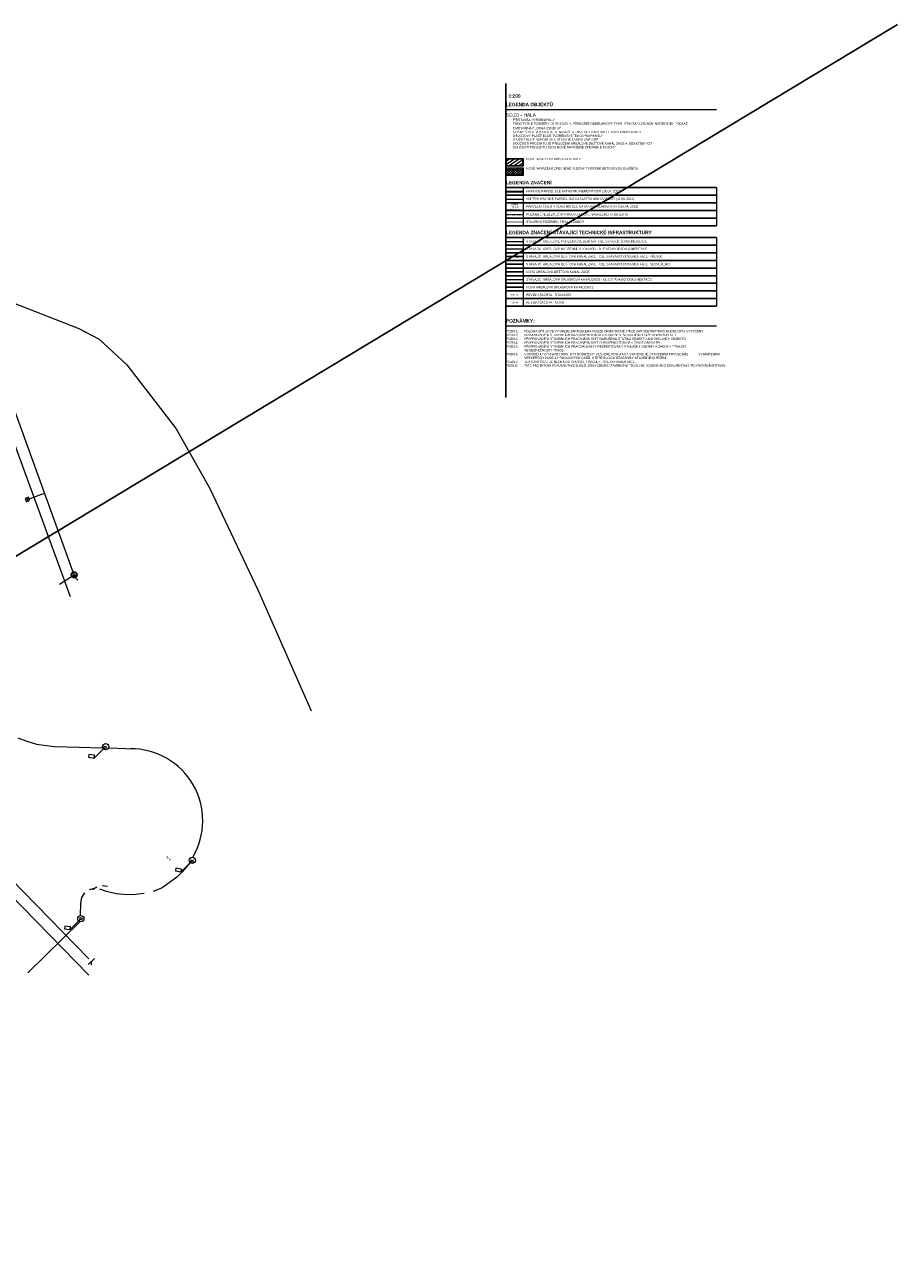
# Model space of a CAD drawing. Header units: millimetres. Extents: x -527259 to -526551, y -1129736 to -1129000.
# Tile 213 of 213: x -526704 to -526551, y -1129367 to -1129153. Entities that reach past the tile are written whole.
import ezdxf
from ezdxf.enums import TextEntityAlignment as Align

# ---------------------------------------------------------------- set-up
doc = ezdxf.new("R2010")
doc.units = ezdxf.units.MM
doc.header["$LTSCALE"] = 12
doc.linetypes.add('ACAD_ISO05W100', pattern=[33, 24, -3, 0, -3, 0, -3])
doc.linetypes.add('C_1', pattern=[0.6, 0.3, -0.3])
for name, color, linetype, lineweight in [('CKKANALIZACE_DESTOVA_PODZ', 4, 'KANALIZACE_DESTOVA_PODZ', 25), ('CKKANALIZACE_SPLASKOVA_PODZ', 30, 'KANALIZACE_SPLASKOVA_PODZ', 30), ('IS_sdelovací CETIN', 6, 'EL_VEDENI_SLABOPROUD_PODZ', 0), ('ISa_destova_kanalizace', 4, 'KANALIZACE_DESTOVA_PODZ', 9), ('ISa_NN', 6, 'EL_VEDENI_NN_PODZ', 0), ('ISa_plyn_nadzem', 6, 'PLYN_POTRUBIE_NT_NADZ', 0), ('ISa_splaskova_kanalizace', 30, 'KANALIZACE_SPLASKOVA_PODZ', 0), ('KN tenka', 150, 'Continuous', 9), ('KN tlusta', 170, 'Continuous', 35), ('Objekt', 230, 'Continuous', 9), ('srafy', 6, 'Continuous', 9), ('text', 6, 'Continuous', 9), ('tlusta', 7, 'Continuous', 15), ('velmi_tlusta', 4, 'Continuous', 35)]:
    doc.layers.add(name, color=color, linetype=linetype, lineweight=lineweight)
for name, color, linetype in [('ISa_Vodovod', 6, 'VODA_PITNA_PODZ'), ('Parc. č.', 170, 'Continuous'), ('VRSTVA_30', 7, 'Continuous')]:
    doc.layers.add(name, color=color, linetype=linetype)
doc.layers.add('netisk', color=30, linetype='Continuous', plot=False)
doc.styles.add('laplan', font='txt', dxfattribs={"height": 0.002})
doc.styles.add('laplan N', font='txt')
doc.styles.add('VCDSTYLE13', font='Microsoft Sans Serif')
doc.linetypes.add('EL_VEDENI_NN_PODZ', pattern='A,35,-15,[109,CADKON.SHX,S=5,R=0,X=0,Y=0],-50', length=100)
doc.linetypes.add('EL_VEDENI_SLABOPROUD_PODZ', pattern='A,10,-30,[116,CADKON.SHX,S=5,R=0,X=0,Y=0],-35,10,-10', length=95)
doc.linetypes.add('KANALIZACE_DESTOVA_PODZ', pattern='A,35,-15,[102,CADKON.SHX,S=5,R=0,X=0,Y=5],-5,[106,CADKON.SHX,S=5,R=0,X=10,Y=0],30,-15', length=100)
doc.linetypes.add('KANALIZACE_SPLASKOVA_PODZ', pattern='A,35,-15,[102,CADKON.SHX,S=5,R=0,X=0,Y=5],-5,[102,CADKON.SHX,S=5,R=0,X=20,Y=5],30,-15', length=100)
doc.linetypes.add('PLYN_POTRUBIE_NT_NADZ', pattern='A,10,-15,[112,techsoft.shx,S=2.5,R=0,X=0,Y=0],-50,10,-10', length=95)
doc.linetypes.add('VODA_PITNA_PODZ', pattern='A,35,-15,[117,CADKON.SHX,S=1.25,R=0,X=0,Y=0],-50', length=100)

# ---------------------------------------------------------------- blocks, each defined once
blk = doc.blocks.new('*T6')
at = {"layer": 'Defpoints', "color": 8, "linetype": 'ByBlock', "lineweight": 0}
for p, q in [((0, 0), (0, -6.67)), ((3.03, 0), (3.03, -6.67)), ((36.8, 0), (36.8, -6.67))]:
    blk.add_line(p, q, dxfattribs=at)
at = {"layer": 'text', "color": 253, "linetype": 'ByBlock', "lineweight": -2}
for p, q in [((0, 0), (36.8, 0)), ((0, -1.33), (3.03, -1.33)), ((0, -2.67), (3.03, -2.67)), ((0, -4), (3.03, -4)), ((0, -5.33), (3.03, -5.33)), ((0, -6.67), (3.03, -6.67))]:
    blk.add_line(p, q, dxfattribs=at)
at = {"layer": 'text', "color": 253, "lineweight": -2}
for p, q in [((3.03, -1.33), (36.8, -1.33)), ((3.03, -2.67), (36.8, -2.67)), ((3.03, -4), (36.8, -4)), ((3.03, -5.33), (36.8, -5.33)), ((3.03, -6.67), (36.8, -6.67))]:
    blk.add_line(p, q, dxfattribs=at)
at = {"layer": 'text', "lineweight": 5, "char_height": 0.4, "width": 32.7955, "attachment_point": 4, "style": 'laplan N'}
for s, insert in [('VNITŘNÍ HRANICE PARCEL DLE KATASTRU NEMOVITOSTÍ (16.04. 2021)', (3.52, -2)), ('HRANICE PARCEL DLE KATASTRU NEMOVITOSTÍ (16.04. 2021)', (3.52, -0.67)), ('PARCELNÍ ČÍSLO + VLASTNÍK DLE KATASTRU NEMOVITOSTÍ (16.04. 2021)', (3.52, -3.33)), ('STAVEBNÍ POZEMEK, TRVALÝ ZÁBOR', (3.52, -6)), ('POŽÁRNĚ NEBEZPEČNÝ PROSTOR NOVĚ NAVRŽENÉHO OBJEKTU', (3.52, -4.67))]:
    blk.add_mtext(s, dxfattribs=dict(at, insert=insert))
blk = doc.blocks.new('*T7')
at = {"layer": 'Defpoints', "color": 8, "linetype": 'ByBlock', "lineweight": 0}
for p, q in [((0, 0), (0, -12)), ((3.03, 0), (3.03, -12)), ((36.8, 0), (36.8, -12))]:
    blk.add_line(p, q, dxfattribs=at)
at = {"layer": 'text', "color": 253, "linetype": 'ByBlock', "lineweight": -2}
for p, q in [((0, 0), (36.8, 0)), ((0, -1.33), (3.03, -1.33)), ((0, -2.67), (3.03, -2.67)), ((0, -4), (3.03, -4)), ((0, -5.33), (3.03, -5.33)), ((0, -6.67), (3.03, -6.67)), ((0, -8), (3.03, -8)), ((0, -9.33), (3.03, -9.33)), ((0, -10.67), (3.03, -10.67)), ((0, -12), (3.03, -12))]:
    blk.add_line(p, q, dxfattribs=at)
at = {"layer": 'text', "color": 253, "lineweight": -2}
for p, q in [((3.03, -1.33), (36.8, -1.33)), ((3.03, -2.67), (36.8, -2.67)), ((3.03, -4), (36.8, -4)), ((3.03, -5.33), (36.8, -5.33)), ((3.03, -6.67), (36.8, -6.67)), ((3.03, -8), (36.8, -8)), ((3.03, -9.33), (36.8, -9.33)), ((3.03, -10.67), (36.8, -10.67)), ((3.03, -12), (36.8, -12))]:
    blk.add_line(p, q, dxfattribs=at)
at = {"layer": 'text', "lineweight": 5, "char_height": 0.4, "width": 32.7955, "attachment_point": 4, "style": 'laplan N'}
for s, insert in [('STÁVAJÍCÍ AREÁLOVÉ PODZEMNÍ VEDENÍ NN - DLE STÁVAJÍCÍ DOKUMENTACE', (3.52, -0.67)), ('STÁVAJÍCÍ AREÁLOVÝ NADZEMNÍ PLYNOVOD - DLE STÁVAJÍCÍ DOKUMENTACE ', (3.52, -2)), ('STÁVAJÍCÍ AREÁLOVÁ DEŠŤOVÁ KANALIZACE - DLE STÁVAJÍCÍ DOKUMENTACE, PŘESUN', (3.52, -3.33)), ('STÁVAJÍCÍ AREÁLOVÁ DEŠŤOVÁ KANALIZACE - DLE STÁVAJÍCÍ DOKUMENTACE, NEOVĚŘENO', (3.52, -4.67)), ('NOVÁ AREÁLOVÁ DEŠŤOVÁ KANALIZACE', (3.52, -6)), ('STÁVAJÍCÍ AREÁLOVÁ SPLAŠKOVÁ KANALIZACE - DLE STÁVAJÍCÍ DOKUMENTACE', (3.52, -7.33)), ('NOVÁ AREÁLOVÁ SPLAŠKOVÁ KANALIZACE', (3.52, -8.67)), ('REVIZNÍ ŠACHTA - STÁVAJÍCÍ ', (3.52, -10)), ('REVIZNÍ ŠACHTA - NOVÁ', (3.52, -11.33))]:
    blk.add_mtext(s, dxfattribs=dict(at, insert=insert))

msp = doc.modelspace()

# ---------------------------------------------------------------- hatches: boundary and pattern name
at = {"layer": 'srafy', "transparency": 33554610}
h = msp.add_hatch(dxfattribs=at)
h.set_pattern_fill('ANSI31', color=230, scale=0.15, angle=350)
h.set_pattern_definition([(35, (239634.5519, -34493.69414), (-0.27316577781, 0.3901211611), [])])
h.paths.add_polyline_path([(-526616.533, -1129178.145), (-526616.533, -1129177.012), (-526619.362, -1129177.044), (-526619.362, -1129178.145)])
h = msp.add_hatch(dxfattribs=at)
h.set_pattern_fill('ANSI37', color=230, scale=0.1)
h.set_pattern_definition([(45, (132308.7332, 10758.84), (-0.22450640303, 0.22450640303), []), (135, (132308.7332, 10758.84), (-0.22450640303, -0.22450640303), [])])
h.paths.add_polyline_path([(-526616.433, -1129179.89), (-526616.433, -1129178.556), (-526619.462, -1129178.556), (-526619.462, -1129179.89)])

# ---------------------------------------------------------------- linework, layer by layer
at = {"layer": 'CKKANALIZACE_DESTOVA_PODZ', "ltscale": 0.002}
for p, q in [((-526619.462, -1129194.05), (-526616.433, -1129194.05)), ((-526619.462, -1129195.384), (-526616.433, -1129195.384))]:
    msp.add_line(p, q, dxfattribs=at)
at = {"layer": 'CKKANALIZACE_DESTOVA_PODZ', "lineweight": 30, "ltscale": 0.002}
msp.add_line((-526619.462, -1129196.717), (-526616.433, -1129196.717), dxfattribs=at)
at = {"layer": 'CKKANALIZACE_SPLASKOVA_PODZ', "ltscale": 0.002}
msp.add_line((-526619.462, -1129199.384), (-526616.433, -1129199.384), dxfattribs=at)
at = {"layer": 'IS_sdelovací CETIN', "ltscale": 0.003, "flags": 128}
msp.add_lwpolyline([(-526755.65, -1129195.19), (-526741.22, -1129196.75), (-526721.27, -1129199.4), (-526716.08, -1129200.15), (-526707.2, -1129201.46), (-526694.09, -1129206.62), (-526690.52, -1129208.49), (-526685.69, -1129212.96), (-526677.09, -1129224.13), (-526671.18, -1129234.55), (-526662.74, -1129252.41), (-526653.5, -1129273.401)], dxfattribs=at)
at = {"layer": 'ISa_destova_kanalizace', "ltscale": 0.002}
for p, q in [((-526695.091, -1129249.17), (-526709.169, -1129210.32)), ((-526702.9, -1129236.104), (-526703.464, -1129236.309)), ((-526703.464, -1129236.309), (-526703.259, -1129236.873)), ((-526703.259, -1129236.873), (-526702.695, -1129236.667)), ((-526702.977, -1129236.77), (-526703.182, -1129236.206)), ((-526702.695, -1129236.667), (-526702.9, -1129236.104)), ((-526702.798, -1129236.385), (-526700.082, -1129235.396)), ((-526697.496, -1129251.257), (-526694.92, -1129249.64)), ((-526694.946, -1129249.835), (-526694.247, -1129250.55)), ((-526694.247, -1129250.55), (-526694.946, -1129249.835))]:
    msp.add_line(p, q, dxfattribs=at)
at = {"layer": 'ISa_destova_kanalizace', "color": 1, "ltscale": 0.002}
for points in [[(-526618.57, -1129194.155), (-526618.354, -1129193.946)], [(-526618.358, -1129194.158), (-526618.566, -1129193.943)], [(-526617.57, -1129194.155), (-526617.354, -1129193.946)], [(-526617.358, -1129194.158), (-526617.566, -1129193.943)]]:
    msp.add_lwpolyline(points, dxfattribs=at)
at = {"layer": 'ISa_destova_kanalizace', "linetype": 'Continuous', "ltscale": 0.002}
for centre, radius in [((-526694.92, -1129249.64), 0.5), ((-526689.401, -1129279.656), 0.544), ((-526674.257, -1129299.514), 0.544), ((-526693.755, -1129309.722), 0.544)]:
    msp.add_circle(centre, radius, dxfattribs=at)
at = {"layer": 'ISa_destova_kanalizace', "ltscale": 0.002}
msp.add_circle((-526695.061, -1129249.691), 0.3, dxfattribs=at)
at = {"layer": 'ISa_NN', "ltscale": 0.002}
for p, q in [((-526619.462, -1129191.384), (-526616.433, -1129191.384)), ((-526705.964, -1129225.063), (-526695.614, -1129253.447)), ((-526704.739, -1129278.133), (-526703.198, -1129278.725)), ((-526703.198, -1129278.725), (-526701.479, -1129279.231)), ((-526701.479, -1129279.231), (-526700.155, -1129279.423)), ((-526700.155, -1129279.423), (-526698.344, -1129279.665)), ((-526698.344, -1129279.665), (-526689.857, -1129279.85)), ((-526691.444, -1129281.652), (-526689.659, -1129279.901)), ((-526688.885, -1129279.861), (-526684.365, -1129280.034)), ((-526692.366, -1129281.038), (-526692.432, -1129281.507)), ((-526692.432, -1129281.507), (-526691.444, -1129281.652)), ((-526691.376, -1129281.182), (-526692.366, -1129281.038)), ((-526691.444, -1129281.652), (-526691.376, -1129281.182)), ((-526677.152, -1129300.9), (-526677.219, -1129301.369)), ((-526676.162, -1129301.044), (-526677.152, -1129300.9)), ((-526676.23, -1129301.514), (-526674.446, -1129299.763)), ((-526676.23, -1129301.514), (-526676.162, -1129301.044)), ((-526674.641, -1129299.913), (-526676.026, -1129301.545)), ((-526676.947, -1129302.446), (-526678.291, -1129303.483)), ((-526677.219, -1129301.369), (-526676.23, -1129301.514)), ((-526676.026, -1129301.545), (-526676.947, -1129302.446)), ((-526693.081, -1129305.181), (-526693.632, -1129306.041)), ((-526691.394, -1129304.442), (-526692.29, -1129304.675)), ((-526690.943, -1129304.198), (-526691.734, -1129304.703)), ((-526689.261, -1129304.981), (-526690.421, -1129304.561)), ((-526689.073, -1129304.084), (-526690.047, -1129303.964)), ((-526687.559, -1129305.352), (-526689.261, -1129304.981)), ((-526686.287, -1129305.502), (-526687.559, -1129305.352)), ((-526684.69, -1129305.547), (-526686.287, -1129305.502)), ((-526682.711, -1129305.326), (-526684.69, -1129305.547)), ((-526679.562, -1129304.31), (-526681.112, -1129304.994)), ((-526678.291, -1129303.483), (-526679.562, -1129304.31)), ((-526693.831, -1129306.987), (-526693.855, -1129309.207)), ((-526693.632, -1129306.041), (-526693.831, -1129306.987)), ((-526693.866, -1129310.236), (-526702.993, -1129319.192)), ((-526696.56, -1129311.017), (-526696.626, -1129311.486)), ((-526696.626, -1129311.486), (-526695.638, -1129311.631)), ((-526695.57, -1129311.161), (-526696.56, -1129311.017)), ((-526695.638, -1129311.631), (-526693.853, -1129309.88)), ((-526695.638, -1129311.631), (-526695.57, -1129311.161))]:
    msp.add_line(p, q, dxfattribs=at)
for centre in [(-526689.516, -1129279.761), (-526674.303, -1129299.623), (-526693.71, -1129309.74)]:
    msp.add_circle(centre, 0.2, dxfattribs=at)
msp.add_arc((-526685.011, -1129292.575), 12.558, 329.37464, 90.40407, dxfattribs=at)
at = {"layer": 'ISa_plyn_nadzem', "ltscale": 0.002}
msp.add_line((-526619.462, -1129192.717), (-526616.433, -1129192.717), dxfattribs=at)
at = {"layer": 'ISa_splaskova_kanalizace', "color": 30, "ltscale": 0.002}
msp.add_line((-526619.462, -1129198.05), (-526616.433, -1129198.05), dxfattribs=at)
at = {"layer": 'ISa_splaskova_kanalizace', "ltscale": 0.002}
for p, q in [((-526692.344, -1129316.757), (-526709.311, -1129299.402)), ((-526691.382, -1129316.656), (-526692.455, -1129317.705)), ((-526691.92, -1129317.181), (-526691.92, -1129317.802))]:
    msp.add_line(p, q, dxfattribs=at)
at = {"layer": 'ISa_Vodovod', "color": 6, "ltscale": 0.002}
msp.add_line((-526708.743, -1129302.834), (-526692.344, -1129319.606), dxfattribs=at)
at = {"layer": 'KN tenka'}
msp.add_line((-526619.462, -1129184.002), (-526616.433, -1129184.002), dxfattribs=at)
at = {"layer": 'KN tlusta'}
msp.add_line((-526619.462, -1129182.668), (-526616.433, -1129182.668), dxfattribs=at)
at = {"layer": 'netisk'}
for p, q in [((-526619.462, -1129218.687), (-526619.462, -1129163.833)), ((-526619.462, -1129190.106), (-526619.462, -1129191.439)), ((-526619.462, -1129191.439), (-526619.462, -1129192.772)), ((-526619.462, -1129191.439), (-526619.462, -1129192.772)), ((-526619.462, -1129192.772), (-526619.462, -1129194.106)), ((-526619.462, -1129194.106), (-526619.462, -1129195.439))]:
    msp.add_line(p, q, dxfattribs=at)
at = {"layer": 'netisk', "ltscale": 480}
msp.add_lwpolyline([(-526905.4, -1129367.177), (-526551.036, -1129153.49)], dxfattribs=at)
at = {"layer": 'Objekt'}
for points in [[(-526619.462, -1129176.912), (-526616.433, -1129176.912), (-526616.433, -1129178.245), (-526619.462, -1129178.245)], [(-526619.462, -1129178.556), (-526616.433, -1129178.556), (-526616.433, -1129179.89), (-526619.462, -1129179.89)]]:
    msp.add_lwpolyline(points, close=True, dxfattribs=at)
at = {"layer": 'Objekt', "const_width": 0.2}
msp.add_lwpolyline([(-526619.362, -1129177.012), (-526616.533, -1129177.012), (-526616.533, -1129178.145), (-526619.362, -1129178.145)], close=True, dxfattribs=at)
at = {"layer": 'Objekt', "linetype": 'C_1', "ltscale": 0.2, "const_width": 0.1}
msp.add_lwpolyline([(-526619.462, -1129188.002), (-526616.433, -1129188.002)], dxfattribs=at)
at = {"layer": 'tlusta', "color": 1, "linetype": 'ACAD_ISO05W100', "ltscale": 0.002}
msp.add_line((-526619.462, -1129186.668), (-526616.433, -1129186.668), dxfattribs=at)
at = {"layer": 'velmi_tlusta', "lineweight": 5}
for points in [[(-526619.462, -1129168.351), (-526582.662, -1129168.351)], [(-526619.462, -1129182.002), (-526582.662, -1129182.002)], [(-526619.462, -1129190.717), (-526582.662, -1129190.717)], [(-526619.462, -1129206.142), (-526582.662, -1129206.142)]]:
    msp.add_lwpolyline(points, dxfattribs=at)
at = {"layer": 'VRSTVA_30', "color": 1}
msp.add_circle((-526694.92, -1129249.64), 0.5, dxfattribs=at)

# ---------------------------------------------------------------- block references
for name, p in [('*T6', (-526619.462, -1129182.002)), ('*T7', (-526619.462, -1129190.717))]:
    msp.add_blockref(name, p)

# ---------------------------------------------------------------- texts
at = {"layer": 'ISa_destova_kanalizace', "color": 4, "ltscale": 0.002, "insert": (-526617.947, -1129202.05), "char_height": 0.3, "attachment_point": 5, "rotation": 0.10358, "style": 'laplan N'}
msp.add_mtext_dynamic_manual_height_columns('RŠ - N', width=1.19782, gutter_width=2, heights=[0], dxfattribs=at)
at = {"layer": 'ISa_NN', "ltscale": 0.002, "style": 'VCDSTYLE13', "width": 0.9}
msp.add_text('2 %%%', height=0.4, rotation=135.72, dxfattribs=at).set_placement((-526677.938, -1129299.375))
at = {"layer": 'ISa_splaskova_kanalizace', "color": 30, "ltscale": 0.002, "insert": (-526617.947, -1129200.717), "char_height": 0.3, "attachment_point": 5, "rotation": 0.10358, "style": 'laplan N'}
msp.add_mtext_dynamic_manual_height_columns('RŠ - S', width=1.19782, gutter_width=2, heights=[0], dxfattribs=at)
at = {"layer": 'netisk', "insert": (-526619.034, -1129165.682), "char_height": 0.6, "attachment_point": 1, "style": 'laplan N'}
msp.add_mtext_dynamic_manual_height_columns('{\\fMaison Neue|b1|i0|c238|p34;1:200}', width=5545.81543, gutter_width=500, heights=[0], dxfattribs=at)
at = {"layer": 'Parc. č.', "linetype": 'ByBlock', "style": 'laplan N'}
msp.add_text('884/8', height=0.35, rotation=359.94202, dxfattribs=at).set_placement((-526617.918, -1129185.104), align=Align.CENTER)
at = {"layer": 'text', "attachment_point": 1, "style": 'laplan N'}
for s, width, insert, char_height in [('{\\fMaison Neue|b1|i0|c238|p34;LEGENDA OBJEKTŮ}', 10.84978, (-526619.483, -1129167.171), 0.6), ('SO.01 - HALA', 5545.81543, (-526619.483, -1129169.001), 0.6), ('\\A1;\\pi-1.2,l1.2,t1.2,11.2,15.2;{\\fSymbol|b0|i0|c2|p18;·^I}PŘÍSTAVBA VÝROBNÍ HALY \\P{\\fSymbol|b0|i0|c2|p18;·^I}PŮDORYSNÉ ROZMĚRY 18,75x10,80 m, PŘIBLIŽNĚ OBDÉLNÍKOVÝ TVAR, STAVBA O JEDNOM NADZEMNÍM PODLAŽÍ\\P{\\fSymbol|b0|i0|c2|p18;·^I}ZASTAVĚNÁ PLOCHA 210,80 m{\\H0.7x;\\S2^ ;}\\P{\\fSymbol|b0|i0|c2|p18;·^I}NOSNÝ SYSTÉM OBJEKTU JE NAVRŽEN JAKO OCELOVÁ SKELETOVÁ KONSTRUKCE\\P{\\fSymbol|b0|i0|c2|p18;·^I}OBVODOVÝ PLÁŠŤ BUDE TVOŘEN SYSTÉMOVÝMI PANELY\\P{\\fSymbol|b0|i0|c2|p18;·^I}OBJEKT BUDE NAPOJEN NA STÁVAJÍCÍ AREÁLOVÉ SÍTĚ\\P{\\fSymbol|b0|i0|c2|p18;·^I}SOUČÁSTÍ PROJEKTU JE PŘELOŽENÍ AREÁLOVÉ DEŠŤOVÉ KANALIZACE A JEDNOTEK VZT\\P{\\fSymbol|b0|i0|c2|p18;·^I}SOUČÁSTÍ PROJEKTU JSOU NOVĚ NAVRŽENÉ ZPEVNĚNÉ PLOCHY', 36.24541, (-526619.466, -1129169.94), 0.4), ('NOVĚ NAVRŽENÁ PŘÍSTAVBA HALY', 36.24541, (-526615.943, -1129176.798), 0.4), ('NOVĚ NAVRŽENÉ ZPEVNĚNÉ PLOCHY TVOŘENÉ BETONOVOU DLAŽBOU', 36.24541, (-526615.943, -1129178.443), 0.4), ('{\\fMaison Neue|b1|i0|c238|p34;LEGENDA ZNAČENÍ}', 18.25467, (-526619.457, -1129180.817), 0.6), ('{\\fMaison Neue|b1|i0|c238|p34;LEGENDA ZNAČENÍ STÁVAJÍCÍ TECHNICKÉ INFRASTRUKTURY}', 29.49233, (-526619.453, -1129189.533), 0.6), ('{\\fMaison Neue|b1|i0|c238|p34;POZNÁMKY:}', 29.49233, (-526619.462, -1129204.974), 0.6)]:
    msp.add_mtext_dynamic_manual_height_columns(s, width=width, gutter_width=500, heights=[0], dxfattribs=dict(at, insert=insert, char_height=char_height))
at = {"layer": 'text', "insert": (-526620.484, -1129185.274), "char_height": 0.25, "attachment_point": 1, "rotation": 0.10358, "style": 'laplan N'}
msp.add_mtext_dynamic_manual_height_columns('\\pi1.99128;TRUMF\\P\\pi1.14218;International s.r.o.', width=5.11793, gutter_width=2, heights=[0], dxfattribs=at)
at = {"layer": 'text', "insert": (-526619.457, -1129206.875), "char_height": 0.4, "width": 36.7946, "attachment_point": 1, "style": 'laplan'}
msp.add_mtext('\\pi-3.2,l3.2;POZN.1:^IPOLOHA SÍTÍ JE VE VÝKRESE ZAKRESLENA POUZE ORIENTAČNĚ. PŘED ZAPOČETÍM PRACÍ BUDOU SÍTĚ VYTYČENY \\PPOZN.2:^IPŘI PROVÁDĚNÍ STAVEBNÍCH PRACÍ NESMÍ DOJÍT K NARUŠENÍ STÁVAJÍCÍCH INŽENÝRSKÝCH SÍTÍ\\PPOZN.3:^IPŘI PROVÁDĚNÍ STAVEBNÍCH PRACÍ NESMÍ BÝT NARUŠENA STATIKA OBJEKTŮ ANI OKOLNÍCH OBJEKTŮ.\\PPOZN.4:^IPŘI PROVÁDĚNÍ STAVEBNÍCH PRACÍ NESMÍ BÝT OHROŽENO ZDRAVÍ A ŽIVOT OBYVATEL.\\PPOZN.5:^IPŘI PROVÁDĚNÍ STAVEBNÍCH PRACÍ MUSÍ BÝT RESPEKTOVÁNY VYHLÁŠKY, NORMY A ZÁKONY TÝKAJÍCÍ \\P\\pi0,l0;^I^ISE BEZPEČNOSTI PRÁCE.\\P\\pi-3.2,l3.2;POZN.6:^IV PRŮBĚHU VÝSTAVBY MUSÍ BÝT DODRŽENY VEŠKERÉ PODMÍNKY STANOVENÉ STAVEBNÍM POVOLENÍM, ^IVYJÁDŘENÍMI VEŠKERÝCH DOSS A PRÁVNICKÝCH OSOB, KTERÉ BUDOU ÚČASTNÍKY STAVEBNÍHO ŘÍZENÍ\\PPOZN.7:^ITEXTOVÁ ČÁST JE NEDÍLNOU SOUČÁSTÍ PROJEKTOVÉ DOKUMENTACE.\\P{\\A1;\\fNoto Sans|b0|i0|c238|p34;POZN.8:^ITATO PROJEKTOVÁ DOKUMENTACE SLOUŽÍ ÚČELY ZÍSKÁNÍ STAVEBNÍHO POVOLENÍ, NEJEDNÁ SE O DOKUMENTACI PRO PROVÁDĚNÍ STAVBY.}', dxfattribs=at)

doc.saveas('drawing.dxf')
